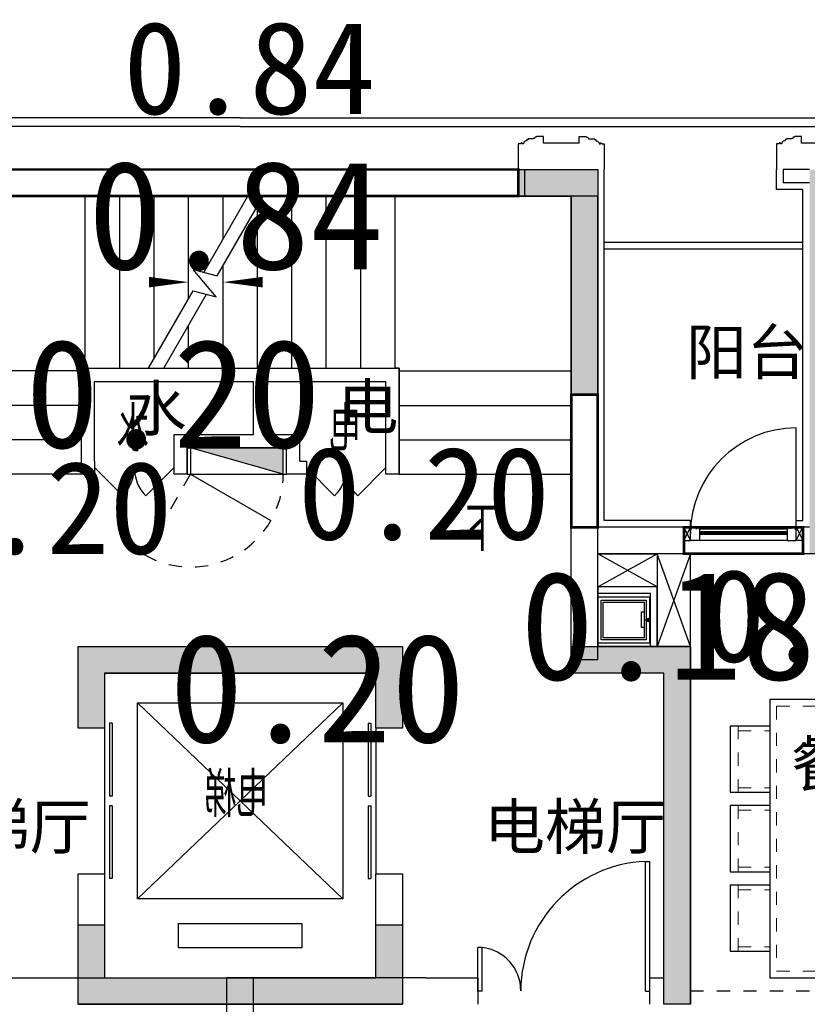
# Model space of a CAD drawing. Header units: millimetres. Extents: x 296296 to 297283, y 219875 to 220035.
# Tile 248 of 256: x 297202.61 to 297208.56, y 220009.99 to 220017.42. Entities that reach past the tile are written whole.
import ezdxf

# ---------------------------------------------------------------- set-up
doc = ezdxf.new("R2010")
doc.units = ezdxf.units.MM
for name, pattern in [('185洋房-边套（报建版）-旧规$0$洋房户型$0$_DASH', [0.6000000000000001, 0.4, -0.2]), ('185洋房-边套（报建版）-旧规$0$洋房户型$0$DASH', [0.35, 0.25, -0.1]), ('CONTINOUS', [0]), ('DASH', [0.35, 0.25, -0.1])]:
    doc.linetypes.add(name, pattern=pattern)
doc.layers.add('$面积结果', color=7, linetype='Continuous')
doc.layers.add('面校面积', color=1, linetype='CONTINOUS', lineweight=0)
doc.layers.add('面积-基底-基底-1', color=11, linetype='Continuous', lineweight=0)
doc.styles.add('_TCH_DIM', font='SIMPLEX', dxfattribs={"bigfont": 'GBCBIG'})
doc.styles.add('dw', font='simhei.ttf')
doc.styles.get("Standard").update_dxf_attribs({"font": 'arial.ttf'})

# ---------------------------------------------------------------- blocks, each defined once
blk = doc.blocks.new('*U14')
at = {"lineweight": -2}
blk.add_hatch(color=253, dxfattribs=at).paths.add_polyline_path([(0, 200), (700, 0), (0, 0)])
at = {"color": 253, "linetype": 'DASH', "lineweight": -2}
blk.add_line((1050, 806.2177826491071), (700, 200), dxfattribs=at)
at = {"color": 253, "lineweight": -2}
for p, q in [((700, 200), (93.7822173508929, 550)), ((0, 200), (0, 0)), ((700, 200), (0, 200)), ((0, 200), (700, 0)), ((700, 0), (700, 200)), ((0, 0), (700, 0))]:
    blk.add_line(p, q, dxfattribs=at)
at = {"color": 253, "linetype": 'DASH', "lineweight": -2}
blk.add_arc((700, 200), 700, 60.00000000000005, 180, dxfattribs=at)
blk = doc.blocks.new('$DORLIB2D$00000127')
at = {"color": 253, "lineweight": -2}
for points in [[(-0.5333333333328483, 0.7948983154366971), (-0.5333333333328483, 0.690405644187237)], [(-0.0333333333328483, 0.7948983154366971), (-0.5333333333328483, 0.7948983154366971)], [(-0.0333333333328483, 0.7948983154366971), (-0.0333333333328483, 0.690405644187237)], [(0.5333333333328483, 0.7948983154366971), (0.0333333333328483, 0.7948983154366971)], [(0.0333333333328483, 0.7948983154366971), (0.0333333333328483, 0.690405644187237)], [(0.5333333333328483, 0.7948983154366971), (0.5333333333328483, 0.690405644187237)], [(-0.0333333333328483, 0.690405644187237), (-0.5333333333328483, 0.690405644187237)], [(0.5333333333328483, 0.690405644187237), (0.0333333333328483, 0.690405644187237)], [(0.5, 0.4999999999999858), (-0.5, 0.4999999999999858)]]:
    blk.add_lwpolyline(points, dxfattribs=at)
blk = doc.blocks.new('$DORLIB2D$00000116')
at = {"color": 253, "lineweight": -2}
for p, q in [((-0.4999999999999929, 7.1e-15), (-0.146446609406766, 0.353553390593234)), ((0.5000000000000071, 7.1e-15), (0.1464466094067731, 0.353553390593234))]:
    blk.add_line(p, q, dxfattribs=at)
for centre, radius, start, end in [((-0.4999999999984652, 4.832e-13), 0.4999999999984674, 0, 45), ((0.4999999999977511, 9.059e-13), 0.4999999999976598, 135, 180)]:
    blk.add_arc(centre, radius, start, end, dxfattribs=at)
blk = doc.blocks.new('洋房核心筒（标准层）')
at = {"color": 253}
for p, q in [((13399.99999975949, 9700.000023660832), (13400.00000002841, 13200.00000022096)), ((13400.00000002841, 13200.00000022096), (13600.00000002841, 13200.00000020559)), ((14930.00000002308, 13200.00000001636), (13599.99999987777, 13200.00000002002)), ((13599.99999987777, 13200.00000002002), (13599.99999987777, 11879.99999977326)), ((13599.99999975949, 9700.000023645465), (13600.00000002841, 13200.00000020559)), ((15926.98729813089, 13199.99999989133), (14930.00000002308, 13200.00000001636)), ((14929.99999986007, 11900.00000001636), (14930.00000002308, 13200.00000001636)), ((15189.99999986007, 11899.99999998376), (15190.00000002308, 13199.99999998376)), ((15449.99999986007, 11899.99999995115), (15450.00000002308, 13199.99999995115)), ((15709.99999986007, 11899.99999991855), (15710.00000002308, 13199.99999991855)), ((16275.05942885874, 12597.12138459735), (15926.98729813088, 13199.99999989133)), ((17270.00000002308, 13199.99999972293), (16042.45735196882, 13199.99999987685)), ((16375.05942886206, 12623.91630382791), (16042.45735196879, 13199.99999987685)), ((16229.99999998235, 12875.16660483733), (16230.00000002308, 13199.99999985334)), ((16489.99999992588, 12424.83339483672), (16490.00000002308, 13199.99999982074)), ((16749.99999986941, 11974.50018483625), (16750.00000002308, 13199.99999978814)), ((17009.99999986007, 11899.99999975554), (17010.00000002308, 13199.99999975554)), ((17269.99999986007, 11899.99999972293), (17270.00000002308, 13199.99999972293)), ((18600.00000003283, 13199.99999955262), (17269.99999994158, 13199.99999972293)), ((18599.9999998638, 11879.99999964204), (18600.00000003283, 13199.99999955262)), ((18599.99999976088, 9700.000023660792), (18600.00000002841, 13199.9999995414)), ((18600.00000002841, 13199.9999995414), (18800.00000002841, 13199.99999952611)), ((18799.99999976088, 9700.000023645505), (18800.00000002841, 13199.99999952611)), ((15969.99999986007, 11899.99999988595), (15970.00000001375, 13125.49981483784)), ((16229.99999986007, 11899.99999985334), (16229.99999995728, 12675.16660483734)), ((16455.45941541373, 12645.45941528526), (16275.05942885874, 12597.12138459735)), ((16282.56718102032, 12439.41447386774), (16455.45941541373, 12645.45941528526)), ((16454.91873227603, 12485.5959328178), (16282.56718102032, 12439.41447386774)), ((16793.01270175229, 11899.99999978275), (16454.91873227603, 12485.5959328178)), ((16677.54264791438, 11899.99999979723), (16354.91873227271, 12458.80101358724)), ((16489.99999986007, 11899.99999982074), (16489.9999999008, 12224.83339483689)), ((14899.99999987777, 11900.00000002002), (14929.99999986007, 11900.00000001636)), ((14899.99999987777, 11879.99999973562), (14899.99999987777, 11900.00000002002)), ((14899.99999983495, 11100.00000003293), (14899.99999988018, 11900.00000003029)), ((15999.99999988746, 11899.99999988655), (14899.99999988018, 11900.00000003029)), ((16677.54264791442, 11899.99999979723), (14929.99999986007, 11900.00000001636)), ((17299.99999987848, 11899.99999971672), (15999.99999988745, 11899.99999988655)), ((17269.99999986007, 11899.99999972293), (16793.01270175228, 11899.99999978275)), ((17269.99999986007, 11899.99999972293), (17299.99999986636, 11899.99999971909)), ((17299.99999986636, 11899.99999971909), (17299.9999998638, 11879.99999971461)), ((17299.99999983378, 11099.99999971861), (17299.99999987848, 11899.99999971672)), ((13599.99999987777, 11879.9999998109), (13599.9999998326, 11099.9999998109)), ((14899.99999987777, 11879.99999973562), (13599.99999987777, 11879.9999998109)), ((14899.99999987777, 11879.99999973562), (14899.9999998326, 11099.99999973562)), ((17299.99999982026, 11099.99999971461), (17299.9999998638, 11879.99999971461)), ((17299.9999998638, 11879.99999971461), (18599.9999998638, 11879.99999964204)), ((18599.99999982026, 11099.99999964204), (18599.9999998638, 11879.99999964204)), ((14999.9999998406, 11200.00000001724), (14999.99999987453, 11800.00000001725)), ((15899.9999998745, 11799.99999989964), (14999.99999987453, 11800.00000001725)), ((15899.99999985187, 11399.99999988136), (15899.9999998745, 11799.99999989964)), ((17199.99999987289, 11799.9999997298), (15999.99999987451, 11799.99999988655)), ((15999.99999985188, 11399.99999986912), (15999.99999987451, 11799.99999988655)), ((17199.99999983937, 11199.99999972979), (17199.99999987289, 11799.9999997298)), ((14899.99999986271, 11619.99999973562), (13599.99999986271, 11619.9999998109)), ((17299.99999984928, 11619.99999971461), (18599.99999984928, 11619.99999964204)), ((15649.99999984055, 11199.99999991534), (15649.99999985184, 11399.99999991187)), ((15899.99999985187, 11399.99999988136), (15649.99999985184, 11399.99999991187)), ((16599.99999985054, 11399.99999979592), (15999.99999985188, 11399.99999986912)), ((16599.99999983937, 11199.99999979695), (16599.99999985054, 11399.99999979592)), ((14899.99999984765, 11359.99999973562), (13599.99999984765, 11359.9999998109)), ((15749.99999983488, 11099.99999989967), (15749.99999984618, 11299.99999989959)), ((15999.99999984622, 11299.99999986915), (15749.99999984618, 11299.99999989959)), ((16499.99999984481, 11299.99999980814), (15999.99999984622, 11299.99999986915)), ((16499.99999983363, 11099.99999980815), (16499.99999984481, 11299.99999980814)), ((17299.99999983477, 11359.99999971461), (18599.99999983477, 11359.99999964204)), ((14999.99999985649, 11100.00000001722), (14999.99999987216, 11200.00000001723)), ((15649.99999984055, 11199.99999991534), (15599.99999987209, 11199.99999992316)), ((15599.99999987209, 11199.99999992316), (15599.99999985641, 11099.99999992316)), ((16599.99999980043, 11099.99999979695), (16599.99999981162, 11199.99999979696)), ((17199.99999983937, 11199.99999972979), (17199.99999980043, 11099.9999997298)), ((14899.9999998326, 11099.99999973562), (13599.9999998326, 11099.9999998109)), ((14899.99999983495, 11100.00000003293), (14999.99999985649, 11100.00000001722)), ((15599.99999985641, 11099.99999992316), (15749.99999983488, 11099.99999989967)), ((16499.99999983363, 11099.99999980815), (16599.99999980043, 11099.99999979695)), ((17199.99999980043, 11099.9999997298), (17299.99999983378, 11099.99999971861)), ((17299.99999982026, 11099.99999971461), (18599.99999982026, 11099.99999964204)), ((14874.99999968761, 9800.000023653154), (14874.99999965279, 9185.000023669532)), ((17324.99999968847, 9800.000023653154), (14874.99999968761, 9800.000023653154)), ((17324.99999965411, 9185.000023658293), (17324.99999968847, 9800.000023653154)), ((13399.99999975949, 9700.000023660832), (13599.99999975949, 9700.000023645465)), ((18599.99999976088, 9700.000023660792), (18799.99999976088, 9700.000023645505)), ((15074.99999965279, 9185.00002365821), (15074.99999967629, 9600.000023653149)), ((17124.9999996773, 9600.000023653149), (15074.99999967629, 9600.000023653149)), ((17124.9999996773, 9600.000023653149), (17124.99999965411, 9185.000023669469)), ((14874.99999965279, 9185.000023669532), (15074.99999965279, 9185.00002365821)), ((17124.99999965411, 9185.000023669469), (17324.99999965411, 9185.000023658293)), ((15074.9999995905, 8085.000023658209), (14874.9999995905, 8085.000023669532)), ((14874.9999995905, 8085.000023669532), (14874.99999953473, 7100.000023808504)), ((15074.99999954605, 7300.000023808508), (15074.9999995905, 8085.000023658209)), ((17324.99999959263, 8085.000023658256), (17124.99999959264, 8085.000023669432)), ((17124.99999959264, 8085.000023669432), (17124.99999954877, 7300.000023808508)), ((17324.9999995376, 7100.000023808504), (17324.99999959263, 8085.000023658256)), ((17124.99999954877, 7300.000023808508), (15074.99999954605, 7300.000023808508)), ((17324.9999995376, 7100.000023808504), (14874.99999953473, 7100.000023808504))]:
    blk.add_line(p, q, dxfattribs=at)
at = {"color": 253, "lineweight": -2}
for p, q in [((16874.99999966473, 9375.000023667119), (15324.99999966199, 9375.000023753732)), ((15324.99999966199, 9375.000023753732), (15324.99999957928, 7895.000023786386)), ((16874.99999958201, 7895.000023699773), (15324.99999966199, 9375.000023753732)), ((16874.99999966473, 9375.000023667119), (15324.99999957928, 7895.000023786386)), ((16874.99999958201, 7895.000023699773), (16874.99999966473, 9375.000023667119)), ((15324.99999957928, 7895.000023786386), (16874.99999958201, 7895.000023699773)), ((16564.99999957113, 7710.000023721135), (15634.9999995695, 7710.000023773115)), ((15634.9999995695, 7710.000023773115), (15634.99999955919, 7525.000023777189)), ((16564.99999956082, 7525.000023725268), (16564.99999957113, 7710.000023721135)), ((15634.99999955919, 7525.000023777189), (16564.99999956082, 7525.000023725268))]:
    blk.add_line(p, q, dxfattribs=at)
at = {"color": 253}
for points in [[(14249.99999982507, 10969.99999977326, 0, 0, 0), (14249.99999987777, 12550.00000002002, 0, 0, 0), (16229.99999994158, 12549.99999985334, 0, 80.00000000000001, 0), (15929.99999994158, 12549.9999998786, 0, 0, 0)], [(17949.999999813, 10969.99999967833, 0, 0, 0), (17949.99999994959, 12549.99999963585, 0, 0, 0), (16489.99999994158, 12549.99999982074, 0, 80.00000000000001, 0), (16789.99999994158, 12549.99999982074, 0, 0, 0)]]:
    blk.add_lwpolyline(points, format="xyseb", dxfattribs=at)
at = {"color": 253, "lineweight": -2}
blk.add_lwpolyline([(17299.99999980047, 11099.99992195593), (17299.99999989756, 11899.99999971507), (14899.99999988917, 11900.00000006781), (14899.99999977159, 11100.0000000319)], dxfattribs=at)
blk.add_lwpolyline([(15749.99999983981, 11299.99999997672), (16499.99999983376, 11299.99999997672), (16499.99999983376, 11099.99999980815), (15749.99999983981, 11099.99999980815)], close=True, dxfattribs=at)
at = {"color": 253, "lineweight": -2, "xscale": -1, "rotation": 180}
blk.add_blockref('*U14', (15774.94990664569, 11299.98568751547), dxfattribs=at)
at = {"color": 253}
for name, p, xscale, yscale, zscale, rotation in [('$DORLIB2D$00000116', (15299.99999986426, 11149.9999999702), 600, 600, 600, 179.9999999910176), ('$DORLIB2D$00000116', (16899.999999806, 11149.99999976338), -600, 600, -600, 179.9999999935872), ('$DORLIB2D$00000127', (14974.99999962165, 8635.000023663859), 1100, -200, 1100, 89.99999999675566), ('$DORLIB2D$00000127', (17224.99999962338, 8635.000023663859), 1100, 200, 1100, 89.99999999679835)]:
    blk.add_blockref(name, p, dxfattribs=dict(at, xscale=xscale, yscale=yscale, zscale=zscale, rotation=rotation))
at = {"color": 253, "style": '_TCH_DIM'}
for s, p in [('电', (15184.66559205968, 11273.07109868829)), ('水', (16787.66644105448, 11273.07109868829)), ('下', (14155.05319131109, 10519.89999977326)), ('上', (17845.74468065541, 10519.89999967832)), ('电梯', (15884.71652595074, 8513.51764473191))]:
    blk.add_text(s, height=337.5886524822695, dxfattribs=at).set_placement(p)
blk = doc.blocks.new('wy53eu64i765i57i78i')
for points in [[(1000974.859155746, 192958.4369128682), (1000974.859155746, 191258.4020618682), (1000774.859155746, 191258.4020618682), (1000774.859155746, 192758.4369128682), (1000374.859155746, 192758.4369128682), (1000374.859155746, 192958.4369128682)], [(999499.8556617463, 189358.4377288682), (999499.8556617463, 188743.4382978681), (999299.8556617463, 188743.4382978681), (999299.8556617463, 189158.4377288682), (997249.8552427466, 189158.4377288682), (997249.8552427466, 188743.4391328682), (997049.8552427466, 188743.4391328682), (997049.8552427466, 189358.4377288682)], [(1001674.854280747, 189358.4377288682), (1001674.854280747, 186658.4377868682), (1001474.854280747, 186658.4377868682), (1001474.854280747, 189158.4377288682), (1000774.859155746, 189158.4377288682), (1000774.859155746, 189358.4377288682)], [(999499.8556617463, 187258.4361428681), (999499.8556617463, 186658.4377868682), (997049.8552427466, 186658.4377868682), (997049.8552427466, 187258.4361428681), (997249.8552427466, 187258.4361428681), (997249.8552427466, 186858.4377828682), (999299.8556617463, 186858.4377828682), (999299.8556617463, 187258.4361428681)]]:
    blk.add_hatch(color=253).paths.add_polyline_path(points, flags=0)
at = {"color": 253}
for points in [[(1000974.859155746, 192958.4369128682), (1000974.859155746, 191258.4020618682), (1000774.859155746, 191258.4020618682), (1000774.859155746, 192758.4369128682), (1000374.859155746, 192758.4369128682), (1000374.859155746, 192958.4369128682), (1000974.859155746, 192958.4369128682)], [(999499.8556617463, 189358.4377288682), (999499.8556617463, 188743.4382978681), (999299.8556617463, 188743.4382978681), (999299.8556617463, 189158.4377288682), (997249.8552427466, 189158.4377288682), (997249.8552427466, 188743.4391328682), (997049.8552427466, 188743.4391328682), (997049.8552427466, 189358.4377288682), (999499.8556617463, 189358.4377288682)], [(1001674.854280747, 189358.4377288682), (1001674.854280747, 186658.4377868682), (1001474.854280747, 186658.4377868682), (1001474.854280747, 189158.4377288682), (1000774.859155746, 189158.4377288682), (1000774.859155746, 189358.4377288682), (1001674.854280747, 189358.4377288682)], [(999499.8556617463, 187258.4361428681), (999499.8556617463, 186658.4377868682), (997049.8552427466, 186658.4377868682), (997049.8552427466, 187258.4361428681), (997249.8552427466, 187258.4361428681), (997249.8552427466, 186858.4377828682), (999299.8556617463, 186858.4377828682), (999299.8556617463, 187258.4361428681), (999499.8556617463, 187258.4361428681)]]:
    blk.add_lwpolyline(points, close=True, dxfattribs=at)
blk = doc.blocks.new('sayea5yuteaytuytrauyt')
h = blk.add_hatch()
h.set_pattern_fill('钢筋混凝土', color=253, scale=100)
h.set_pattern_definition([(45, (0, 0), (-176.7766952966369, 176.7766952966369), []), (49.99999999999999, (0, 0), (717.2601826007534, -62.75213498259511), [75, -825]), (355, (0, 0), (-138.751333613, 752.1921337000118), [60, -660]), (100.4514, (59.77168, -5.22934), (578.5093817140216, 689.4395420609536), [63.74019000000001, -701.142112]), (46.1842, (0, 200), (1067.241048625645, -165.5190143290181), [112.5, -1237.5]), (96.63560000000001, (88.936745, 186.206693), (934.6627055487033, 974.1178709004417), [95.610288, -1051.713]), (351.1842, (0, 200), (934.6619451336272, 974.1186009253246), [90, -990]), (21, (100, 150), (596.9070521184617, -402.6188906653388), [75, -825]), (326.0000000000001, (100, 150), (243.3153319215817, 725.150045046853), [60, -660]), (71.4514, (149.742233, 116.448394), (840.22262858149, 322.5304967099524), [63.74019000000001, -701.142112]), (37.5, (0, 0), (12.15985531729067, 332.8938538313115), [0, -652, 0, -670, 0, -662.5]), (7.5, (0, 0), (263.0695374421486, 394.4117118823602), [0, -382, 0, -637, 0, -252.5]), (327.5, (-223, 0), (533.822436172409, -22.55487173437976), [0, -250, 0, -780, 0, -1035]), (317.5, (-323, 0), (583.1861693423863, 100.1049823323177), [0, -325, 0, -518, 0, -735])])
h.paths.add_polyline_path([(1007424.854593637, 89058.43775986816), (1007424.854593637, 87258.43856486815), (1007174.854593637, 87258.43856486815), (1007174.854593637, 89058.43775986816)])
h.paths.add_polyline_path([(1021574.855280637, 89058.43775986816), (1021574.855280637, 87258.43856486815), (1021324.855280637, 87258.43856486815), (1021324.855280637, 89058.43775986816)])
h.paths.add_polyline_path([(989374.8548266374, 89058.43775186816), (989374.8548266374, 87258.43815686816), (989124.8548266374, 87258.43815686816), (989124.8548266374, 89058.43775186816)])
h.paths.add_polyline_path([(1039624.855051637, 89058.43775186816), (1039624.855051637, 87258.43815686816), (1039374.855051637, 87258.43815686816), (1039374.855051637, 89058.43775186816)])
h.paths.add_polyline_path([(1014474.854936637, 87858.43815686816), (1014474.854936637, 84858.43816086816), (1014274.854936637, 84858.43816086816), (1014274.854936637, 87858.43815686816)])
h.paths.add_polyline_path([(1044574.854944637, 92958.43692786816), (1044574.854944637, 91158.43691286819), (1044374.854944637, 91158.43691286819), (1044374.854944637, 92758.43691286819), (1044074.854822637, 92758.43691286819), (1044074.854822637, 92958.43691286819)])
h.paths.add_polyline_path([(984374.8549336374, 92758.43691286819), (984374.8549336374, 91158.43691286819), (984174.8549336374, 91158.43691286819), (984174.8548116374, 92958.43691286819), (984674.8550556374, 92958.43691286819), (984674.8550556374, 92758.43691286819)])
h.paths.add_polyline_path([(1027974.850721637, 92758.43691286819), (1027974.850721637, 91258.40206186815), (1027774.850721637, 91258.40206186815), (1027774.850721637, 92958.43691286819), (1028324.850721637, 92958.43691286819), (1028324.850721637, 92758.43691286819)])
h.paths.add_polyline_path([(1000974.859155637, 92958.43691286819), (1000974.859155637, 91258.40206186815), (1000774.859155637, 91258.40206186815), (1000774.859155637, 92758.43691286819), (1000424.859155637, 92758.43691286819), (1000424.859155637, 92958.43691286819)])
h.paths.add_polyline_path([(1033174.859613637, 92958.43691286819), (1033174.859613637, 91258.40205786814), (1032974.859613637, 91258.40205786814), (1032974.859613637, 92758.43691286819), (1032624.859613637, 92758.43691286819), (1032624.859613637, 92958.43691286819)])
h.paths.add_polyline_path([(995774.8502636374, 92758.43691286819), (995774.8502636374, 91258.40205786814), (995574.8502636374, 91258.40205786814), (995574.8502636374, 92958.43691286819), (996124.8502636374, 92958.43691286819), (996124.8502636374, 92758.43691286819)])
h.paths.add_polyline_path([(1014874.854936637, 80258.43772586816), (1014874.854936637, 80058.43772586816), (1014274.854936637, 80058.43772586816), (1014274.854936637, 81858.43772586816), (1014474.854936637, 81858.43772586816), (1014474.854936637, 80258.43772586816)])
h.paths.add_polyline_path([(1046674.855165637, 92358.43775186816), (1046674.855165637, 90658.43777086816), (1046474.855165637, 90658.43777086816), (1046474.855165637, 92158.43775186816), (1046024.855051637, 92158.43775186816), (1046024.855051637, 92358.43775186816)])
h.paths.add_polyline_path([(982274.8547116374, 92158.43775186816), (982274.8547116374, 90658.43777086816), (982074.8547116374, 90658.43777086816), (982074.8547116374, 92358.43775186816), (982724.8548266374, 92358.43775186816), (982724.8548266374, 92158.43775186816)])
h.paths.add_polyline_path([(1042874.855566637, 80058.43772586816), (1042874.855604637, 79458.43791586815), (1042074.855596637, 79458.43791586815), (1042074.855596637, 79658.43791586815), (1042674.855566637, 79658.43791586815), (1042674.855528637, 80258.43772586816), (1043624.855539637, 80258.43772586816), (1043624.855539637, 80058.43772586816)])
h.paths.add_polyline_path([(1010674.855341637, 80058.43772586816), (1010674.855379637, 79458.43791586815), (1009874.855367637, 79458.43791586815), (1009874.855367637, 79658.43791586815), (1010474.855341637, 79658.43791586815), (1010474.855303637, 80258.43772586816), (1011424.855310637, 80258.43772586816), (1011424.855310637, 80058.43772586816)])
h.paths.add_polyline_path([(1018874.854505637, 79658.43791586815), (1018874.854505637, 79458.43791586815), (1018074.854498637, 79458.43791586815), (1018074.854536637, 80058.43772586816), (1017324.854563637, 80058.43772586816), (1017324.854563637, 80258.43772586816), (1018274.854536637, 80258.43773286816), (1018274.854536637, 79658.43791586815)])
h.paths.add_polyline_path([(986674.8542806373, 79658.43791586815), (986674.8542806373, 79458.43791586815), (985874.8542736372, 79458.43791586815), (985874.8543116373, 80058.43772586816), (985124.8543376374, 80058.43772586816), (985124.8543376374, 80258.43772586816), (986074.8543116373, 80258.43773286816), (986074.8543116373, 79658.43791586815)])
h.paths.add_polyline_path([(1016574.855280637, 92758.43691286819), (1016574.855280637, 91158.43691286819), (1016374.855280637, 91158.43691286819), (1016374.855280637, 92158.43775186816), (1016074.855051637, 92158.43775186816), (1016074.855051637, 92358.43775186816), (1016374.855280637, 92358.43775186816), (1016374.855280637, 92958.43691286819), (1016874.855280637, 92958.43691286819), (1016874.855280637, 92758.43691286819)])
h.paths.add_polyline_path([(1012374.854593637, 92158.43775186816), (1012374.854593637, 91158.43691286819), (1012174.854593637, 91158.43691286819), (1012174.854593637, 92758.43691286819), (1011874.854593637, 92758.43691286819), (1011874.854593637, 92958.43691286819), (1012374.854593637, 92958.43691286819), (1012374.854593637, 92358.43775186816), (1012674.854826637, 92358.43775186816), (1012674.854826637, 92158.43775186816)])
h.paths.add_polyline_path([(1031699.854631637, 87258.43614286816), (1031699.854631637, 86658.43778686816), (1029249.854215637, 86658.43778686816), (1029249.854215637, 87258.43614286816), (1029449.854215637, 87258.43614286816), (1029449.854215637, 86858.43778286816), (1031499.854631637, 86858.43778286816), (1031499.854631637, 87258.43614286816)])
h.paths.add_polyline_path([(999499.8556616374, 87258.43614286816), (999499.8556616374, 86658.43778686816), (997049.8552426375, 86658.43778686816), (997049.8552426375, 87258.43614286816), (997249.8552426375, 87258.43614286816), (997249.8552426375, 86858.43778286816), (999299.8556616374, 86858.43778286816), (999299.8556616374, 87258.43614286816)])
h.paths.add_polyline_path([(1029449.854215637, 89158.43772886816), (1029449.854215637, 88743.43829786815), (1029249.854215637, 88743.43829786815), (1029249.854215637, 89358.43772886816), (1031699.854631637, 89358.43772886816), (1031699.854631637, 88743.43913286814), (1031499.854631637, 88743.43913286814), (1031499.854631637, 89158.43772886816)])
h.paths.add_polyline_path([(999499.8556616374, 89358.43772886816), (999499.8556616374, 88743.43829786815), (999299.8556616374, 88743.43829786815), (999299.8556616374, 89158.43772886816), (997249.8552426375, 89158.43772886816), (997249.8552426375, 88743.43913286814), (997049.8552426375, 88743.43913286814), (997049.8552426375, 89358.43772886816)])
h.paths.add_polyline_path([(1026174.845110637, 92958.43691286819), (1026174.845110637, 90058.43717586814), (1025974.845110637, 90058.43717586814), (1025974.845110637, 92758.43691286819), (1025574.850809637, 92758.43691286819), (1025574.850809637, 92958.43691286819)])
h.paths.add_polyline_path([(1002774.864763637, 92758.43691286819), (1002774.864763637, 90058.43717586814), (1002574.864763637, 90058.43717586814), (1002574.864763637, 92958.43691286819), (1003174.859068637, 92958.43691286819), (1003174.859068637, 92758.43691286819)])
h.paths.add_polyline_path([(993974.8547306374, 92958.43691686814), (993974.8547306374, 90058.44779286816), (993774.8547306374, 90058.44779286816), (993774.8547306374, 92758.43691286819), (993374.8515306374, 92758.43691286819), (993374.8515306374, 92958.43691286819)])
h.paths.add_polyline_path([(1034974.855142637, 92758.43691286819), (1034974.855142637, 90058.44779286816), (1034774.855142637, 90058.44779286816), (1034774.855142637, 92958.43691686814), (1035374.858343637, 92958.43691286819), (1035374.858343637, 92758.43691286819)])
h.paths.add_polyline_path([(1046674.855165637, 83408.43776386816), (1046674.855165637, 80058.43772586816), (1046074.855165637, 80058.43772586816), (1046074.855165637, 80258.43772586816), (1046474.855165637, 80258.43772586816), (1046474.855165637, 83408.43776386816)])
h.paths.add_polyline_path([(982674.8547116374, 80258.43772586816), (982674.8547116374, 80058.43772586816), (982074.8547116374, 80058.43772586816), (982074.8547116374, 83408.43776386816), (982274.8547116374, 83408.43776386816), (982274.8547116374, 80258.43772586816)])
h.paths.add_polyline_path([(1001674.854280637, 89358.43772886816), (1001674.854280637, 86658.43778686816), (1001474.854280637, 86658.43778686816), (1001474.854280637, 89158.43772886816), (1000774.859155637, 89158.43772886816), (1000774.859155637, 89358.43772886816)])
h.paths.add_polyline_path([(1027274.855596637, 89158.43772886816), (1027274.855596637, 86658.43778686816), (1027074.855596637, 86658.43778686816), (1027074.855596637, 89358.43772886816), (1027974.850721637, 89358.43772886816), (1027974.850721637, 89158.43772886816)])
h.paths.add_polyline_path([(995074.8548266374, 89158.43772886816), (995074.8548266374, 86658.43778686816), (994874.8548266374, 86658.43778686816), (994874.8548266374, 89358.43772886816), (995774.8502636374, 89358.43772886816), (995774.8502636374, 89158.43772886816)])
h.paths.add_polyline_path([(1033874.855051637, 89358.43772886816), (1033874.855051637, 86658.43778686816), (1033674.855051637, 86658.43778686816), (1033674.855051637, 89158.43772886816), (1032974.859613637, 89158.43772886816), (1032974.859613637, 89358.43772886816)])
h.paths.add_polyline_path([(989374.8548266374, 92958.43691286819), (989374.8548266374, 92158.43691286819), (988974.8548266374, 92158.43691286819), (988974.8548266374, 92958.43691286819)])
h.paths.add_polyline_path([(1007574.854593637, 92958.43691286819), (1007574.854593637, 92158.43691286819), (1007174.854593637, 92158.43691286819), (1007174.854593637, 92958.43691286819)])
h.paths.add_polyline_path([(995074.8548266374, 79658.43738986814), (995074.8548266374, 79258.43738986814), (994374.8548266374, 79258.43738986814), (994374.8548266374, 79658.43738986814)])
h.paths.add_polyline_path([(1002174.854280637, 79658.43738986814), (1002174.854280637, 79258.43738986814), (1001474.854280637, 79258.43738986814), (1001474.854280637, 79658.43738986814)])
h.paths.add_polyline_path([(1027274.855596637, 79658.43738986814), (1027274.855596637, 79258.43738986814), (1026574.855596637, 79258.43738986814), (1026574.855596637, 79658.43738986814)])
h.paths.add_polyline_path([(1034374.855051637, 79658.43738986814), (1034374.855051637, 79258.43738986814), (1033674.855051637, 79258.43738986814), (1033674.855051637, 79658.43738986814)])
h.paths.add_polyline_path([(1039774.855051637, 92958.43691286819), (1039774.855051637, 92158.43691286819), (1039374.855051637, 92158.43691286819), (1039374.855051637, 92958.43691286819)])
h.paths.add_polyline_path([(1021574.855280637, 92958.43691286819), (1021574.855280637, 92158.43691286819), (1021174.855280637, 92158.43691286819), (1021174.855280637, 92958.43691286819)])
at = {"color": 253}
for points in [[(1033174.859613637, 92958.43691286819), (1033174.859613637, 91258.40205786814), (1032974.859613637, 91258.40205786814), (1032974.859613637, 92758.43691286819), (1032624.859613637, 92758.43691286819), (1032624.859613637, 92958.43691286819), (1033174.859613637, 92958.43691286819)], [(1029449.854215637, 89158.43772886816), (1029449.854215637, 88743.43829786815), (1029249.854215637, 88743.43829786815), (1029249.854215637, 89358.43772886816), (1031699.854631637, 89358.43772886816), (1031699.854631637, 88743.43913286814), (1031499.854631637, 88743.43913286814), (1031499.854631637, 89158.43772886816), (1029449.854215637, 89158.43772886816)], [(1033874.855051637, 89358.43772886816), (1033874.855051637, 86658.43778686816), (1033674.855051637, 86658.43778686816), (1033674.855051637, 89158.43772886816), (1032974.859613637, 89158.43772886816), (1032974.859613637, 89358.43772886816), (1033874.855051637, 89358.43772886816)], [(1031699.854631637, 87258.43614286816), (1031699.854631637, 86658.43778686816), (1029249.854215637, 86658.43778686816), (1029249.854215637, 87258.43614286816), (1029449.854215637, 87258.43614286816), (1029449.854215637, 86858.43778286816), (1031499.854631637, 86858.43778286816), (1031499.854631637, 87258.43614286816), (1031699.854631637, 87258.43614286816)]]:
    blk.add_lwpolyline(points, close=True, dxfattribs=at)
blk = doc.blocks.new('4uyh5uj6kj67j75rykjtuk7tsik76ykj')
at = {"color": 253}
for s, p in [('阳台', (858841.4517531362, 433412)), ('水', (854609.0294802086, 432986.5)), ('电', (856209.4869270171, 432999)), ('餐厅', (859635.5669531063, 430303.3757845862)), ('电梯厅', (852963.5, 429830)), ('电梯厅', (857315.9975653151, 429830))]:
    blk.add_text(s, height=337.5886524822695, dxfattribs=at).set_placement(p)
blk = doc.blocks.new('185洋房-中间套（报建版）-旧规')
at = {"color": 253, "linetype": 'Continuous'}
for p, q in [((16000.00189563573, 5900.00001082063), (16000.00233138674, 7299.999979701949)), ((17500.00230027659, 7299.999979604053), (16000.00233138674, 7299.999979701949)), ((17893.99665124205, 7299.99997957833), (17500.00230027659, 7299.999979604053))]:
    blk.add_line(p, q, dxfattribs=at)
blk = doc.blocks.new('185洋房-边套（报建版）-旧规$0$jj-yd')
at = {"color": 253}
blk.add_lwpolyline([(174.9992594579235, -0.0025692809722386), (175.0021223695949, 389.9974307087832), (-174.9978776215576, 389.9999999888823), (-175.0007405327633, -8.731149e-10)], close=True, dxfattribs=at)
at = {"color": 253, "ltscale": 0.1}
for points in [[(149.9994429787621, 24.9976142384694), (150.0019388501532, 364.9976142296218), (-149.9980611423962, 364.9998164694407), (-150.0005570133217, 24.99981647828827)], [(149.9994429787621, 24.9976142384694), (150.0019388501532, 364.9976142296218), (-149.9980611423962, 364.9998164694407), (-150.0005570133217, 24.99981647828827)], [(134.9995530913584, 39.99772435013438), (135.0018287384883, 349.9977243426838), (-134.9981712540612, 349.9997063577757), (-135.0004469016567, 39.9997063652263)], [(134.9995530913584, 39.99772435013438), (135.0018287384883, 349.9977243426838), (-134.9981712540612, 349.9997063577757), (-135.0004469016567, 39.9997063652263)]]:
    blk.add_lwpolyline(points, close=True, dxfattribs=at)
blk.add_lwpolyline([(57.46153203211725, 40.25975236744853), (57.46256654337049, 60.25975235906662), (-62.53743343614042, 60.26229884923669), (-62.53846794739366, 40.26229885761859)], dxfattribs=at)
at = {"color": 253, "ltscale": 0.1, "extrusion": (-5.679113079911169e-34, -3.477453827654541e-50, -1)}
blk.add_lwpolyline([(0.0004469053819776, 39.99871535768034, 0, 50.00000000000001, 0), (-0.000111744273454, -10.00128463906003, 0, 0, 0)], format="xyseb", dxfattribs=at)
blk = doc.blocks.new('*U1140')
at = {"color": 253, "linetype": '185洋房-边套（报建版）-旧规$0$洋房户型$0$DASH', "lineweight": 13, "ltscale": 0.2}
for p, q in [((200, 240), (699.8967938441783, 240)), ((234.8967938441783, 239.9999999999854), (234.8967938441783, 0)), ((665, 239.9999999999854), (665, 0)), ((800, 240), (1299.896793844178, 240)), ((834.8967938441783, 239.9999999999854), (834.8967938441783, 0)), ((1265, 239.9999999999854), (1265, 0)), ((1400, 240), (1899.896793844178, 240)), ((1434.896793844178, 239.9999999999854), (1434.896793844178, 0)), ((1865, 239.9999999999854), (1865, 0)), ((234.8967938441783, -1039.999999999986), (234.8967938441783, -800)), ((665, -1039.999999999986), (665, -800)), ((834.8967938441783, -1039.999999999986), (834.8967938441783, -800)), ((1265, -1039.999999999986), (1265, -800)), ((1434.896793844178, -1039.999999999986), (1434.896793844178, -800)), ((1865, -1039.999999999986), (1865, -800)), ((200, -1040), (699.8967938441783, -1040)), ((800, -1040), (1299.896793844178, -1040)), ((1400, -1040), (1899.896793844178, -1040))]:
    blk.add_line(p, q, dxfattribs=at)
at = {"color": 253, "ltscale": 300}
for points in [[(700, 0), (700, 300), (200, 300), (200, 0)], [(1300, 0), (1300, 300), (800, 300), (800, 0)], [(1900, 0), (1900, 300), (1400, 300), (1400, 0)], [(700, -800), (700, -1100), (200, -1100), (200, -800)], [(1300, -800), (1300, -1100), (800, -1100), (800, -800)], [(1900, -800), (1900, -1100), (1400, -1100), (1400, -800)]]:
    blk.add_lwpolyline(points, dxfattribs=at)
blk.add_lwpolyline([(0, 0), (2100, 0), (2100, -800), (0, -800)], close=True, dxfattribs=at)
at = {"color": 253, "linetype": '185洋房-边套（报建版）-旧规$0$洋房户型$0$DASH', "lineweight": 13, "ltscale": 0.3}
blk.add_lwpolyline([(50, -50), (2050, -50), (2050, -750), (50, -750)], close=True, dxfattribs=at)
blk = doc.blocks.new('185洋房-边套（报建版）-旧规$0$洋房户型$0$$DorLib2D$00000225')
at = {"color": 253}
for p, q in [((0.4750000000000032, -0.0014478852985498), (0.4750000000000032, 0.7521225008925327)), ((0.4750000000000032, 0.7521225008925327), (0.5000000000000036, 0.7521225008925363)), ((0.5000000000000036, -0.0014478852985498), (0.5000000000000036, 0.7521225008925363)), ((-0.4999999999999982, -3.6e-15), (-0.5, 0.252035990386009)), ((-0.4750000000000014, 0.252035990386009), (-0.5, 0.252035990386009)), ((-0.4749999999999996, -3.6e-15), (-0.4750000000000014, 0.252035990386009)), ((-0.4749999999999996, -3.6e-15), (-0.4999999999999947, -3.6e-15)), ((0.4750000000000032, -0.0014478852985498), (0.4999999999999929, -0.0014478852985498))]:
    blk.add_line(p, q, dxfattribs=at)
for centre, radius, start, end in [((0.5046168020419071, -0.0019208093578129), 0.7546247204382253, 92.24926861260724, 179.7237749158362), ((-0.5007908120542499, 0.0025725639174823), 0.2507930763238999, 359.7898704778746, 84.09743784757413)]:
    blk.add_arc(centre, radius, start, end, dxfattribs=at)
blk = doc.blocks.new('185洋房-边套（报建版）-旧规')
at = {"color": 253, "linetype": 'Continuous'}
for p, q in [((11799.99060733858, 10699.99997944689), (11849.98983051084, 10699.9999794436)), ((11849.98983051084, 10699.9999794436), (11849.9898304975, 10499.9999794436)), ((12749.98983053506, 10699.99997938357), (13599.99034841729, 10699.99997932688)), ((12749.98983053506, 10699.99997938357), (12749.98983052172, 10499.99997938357)), ((13599.9846516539, 9599.9999795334), (13599.99034841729, 10699.99997932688)), ((11599.98905366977, 10499.99997946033), (11849.9898304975, 10499.9999794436)), ((12749.98983052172, 10499.99997938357), (13399.98931263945, 10499.99997934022)), ((13399.98568742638, 9799.999979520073), (13399.98931263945, 10499.99997934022)), ((12700, 7099.999979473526), (12700, 9799.99997947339)), ((12700, 9799.99997947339), (13399.98568742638, 9799.999979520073)), ((12900, 7299.999979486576), (12900, 9599.999979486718)), ((12900, 9599.999979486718), (13599.9846516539, 9599.9999795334)), ((13006.00328089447, 7299.999979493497), (12900, 7299.999979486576)), ((13006.00328090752, 7099.999979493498), (13006.00328089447, 7299.999979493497)), ((14699.9976642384, 7299.999979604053), (14306.00328089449, 7299.999979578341)), ((14306.00328089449, 7299.999979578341), (14306.00328090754, 7099.999979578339)), ((14699.9976642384, 7299.999979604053), (16199.9976007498, 7299.999979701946)), ((16199.99803650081, 5900.000010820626), (16199.9976007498, 7299.999979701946))]:
    blk.add_line(p, q, dxfattribs=at)
at = {"color": 253}
for points in [[(11899.99944540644, 10700.00000216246), (11899.99944540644, 10750.00000216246), (11849.99944540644, 10750.00000216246), (11849.9994455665, 13250.00000216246), (12050.00004482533, 13250.00000216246), (12050.00003574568, 13400.00001053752)], [(12699.99944540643, 10700.00000216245), (12699.99944540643, 10750.00000216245), (13349.99944540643, 10750.00000216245), (13350.00003574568, 13399.9999751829)], [(11849.99944554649, 12850.0000021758), (13349.9999020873, 12850.00000207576)], [(11849.99944554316, 12800.0000021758), (13349.99990208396, 12800.00000207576)], [(11849.9898304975, 10499.9999794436), (12749.98983052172, 10499.99997938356)], [(12699.98465169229, 9799.999979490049), (12949.98465169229, 10499.99997945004)], [(12699.98465169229, 10499.99997943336), (12949.98465165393, 9799.999979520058)], [(12949.98465169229, 10249.99997952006), (13399.98465165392, 10499.99997948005)], [(13399.98465165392, 10249.99997952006), (12949.98465165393, 10499.99997934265)]]:
    blk.add_lwpolyline(points, dxfattribs=at)
for points in [[(12949.98465169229, 9799.999979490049), (12699.98465169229, 9799.999979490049), (12699.98465169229, 10499.99997949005), (12949.98465169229, 10499.99997949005)], [(13399.98465165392, 10499.99997948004), (12949.98465165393, 10499.99997948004), (12949.98465165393, 10249.99997952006), (13399.98465165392, 10249.99997952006)], [(13399.98465165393, 9799.999979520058), (12949.98465165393, 9799.999979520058), (12949.98465165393, 10249.99997952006), (13399.98465165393, 10249.99997952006)], [(13399.98465165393, 9799.999979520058), (12999.98465165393, 9799.999979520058), (12999.98465165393, 10199.99997952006), (13399.98465165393, 10199.99997952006)]]:
    blk.add_lwpolyline(points, close=True, dxfattribs=at)
at = {"color": 253, "linetype": '185洋房-边套（报建版）-旧规$0$洋房户型$0$_DASH', "ltscale": 0.5}
blk.add_lwpolyline([(10000, 7199.999979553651), (12700, 7199.999979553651)], dxfattribs=at)
at = {"color": 253, "extrusion": (0, 0, -1), "xscale": -1, "zscale": -1}
for name, p, rotation in [('185洋房-边套（报建版）-旧规$0$jj-yd', (-13009.9772174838, 10000.00477309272), 90), ('*U1140', (-11299.99904354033, 7299.99074609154), 270)]:
    blk.add_blockref(name, p, dxfattribs=dict(at, rotation=rotation))
at = {"color": 253, "xscale": -1300, "yscale": 1300, "zscale": 200, "rotation": 3.7389702e-09}
blk.add_blockref('185洋房-边套（报建版）-旧规$0$洋房户型$0$$DorLib2D$00000225', (13656.003280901, 7199.999979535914), dxfattribs=at)
blk = doc.blocks.new('*U1423')
at = {"color": 253}
blk.add_lwpolyline([(0, 10), (0, -40), (50.00000000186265, -40), (50.00000000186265, -37), (57.00000000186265, -37), (57.00000000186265, -34.0000000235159), (60.00000000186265, -34.0000000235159, 0.4142135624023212), (67.00000000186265, -27.0000000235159), (67.00000000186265, -24.0000000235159), (74.00000000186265, -24.0000000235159), (74.00000000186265, -21.0000000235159), (115.0000009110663, -21.00000039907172), (115.0000008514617, -16.00000011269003), (125.000000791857, -15.99999999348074), (125.0000006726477, -6.000000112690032), (130.0000015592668, -6.000000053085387, 0.4039906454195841), (150.0000010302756, 14.99999982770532), (160.0000006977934, 14.99999974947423), (160.0000006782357, 12.49999989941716, 0.9999999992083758), (170.0000008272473, 12.49999985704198), (170.0000008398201, 14.99999980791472), (190.0000014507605, 14.99999980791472), (190.0000014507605, 209.9999998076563)], format="xyb", dxfattribs=at)
blk = doc.blocks.new('*U1425')
at = {"color": 253}
for points in [[(8070.00000050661, 814.9999839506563), (8070.00000050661, 899.9999839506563), (8000.00000050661, 899.9999839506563), (8000.00000050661, 819.9999839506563), (8005.00000050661, 819.9999839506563), (8005.00000050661, 799.9999839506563), (8040.00000050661, 799.9999839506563), (8040.00000050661, 809.9999839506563), (8050.00000050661, 809.9999839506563), (8050.00000050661, 799.9999839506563), (8060.00000050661, 799.9999839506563)], [(8730.00000050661, 814.9999839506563), (8730.00000050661, 899.9999839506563), (8800.00000050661, 899.9999839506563), (8800.00000050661, 819.9999839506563), (8795.00000050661, 819.9999839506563), (8795.00000050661, 799.9999839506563), (8760.00000050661, 799.9999839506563), (8760.00000050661, 809.9999839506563), (8750.00000050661, 809.9999839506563), (8750.00000050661, 799.9999839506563), (8740.00000050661, 799.9999839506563)]]:
    blk.add_lwpolyline(points, close=True, dxfattribs=at)
for points in [[(8070.00000050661, 899.9999839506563), (8730.00000050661, 899.9999839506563)], [(8070.00000050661, 854.9999839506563), (8730.00000050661, 854.9999839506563)], [(8070.00000050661, 844.9999839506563), (8730.00000050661, 844.9999839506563)], [(8070.00000050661, 834.9999839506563), (8730.00000050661, 834.9999839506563)], [(8060.00000050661, 799.9999839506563), (8740.00000050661, 799.9999839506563)], [(8070.00000050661, 814.9999839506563), (8730.00000050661, 814.9999839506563)]]:
    blk.add_lwpolyline(points, dxfattribs=at)
blk = doc.blocks.new('185洋房外包（7F）-边-报建版$0$seyesryhertyheryetrye')
at = {"color": 253}
blk.add_lwpolyline([(22072.70269624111, 23949.57976469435), (22022.70269624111, 23949.57976469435), (22022.70269624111, 23849.57976469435), (22072.70269624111, 23849.57976469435)], close=True, dxfattribs=at)
for points in [[(22022.70269624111, 23849.57976469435), (22072.70269624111, 23947.07977495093)], [(22022.70269624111, 23947.07977495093), (22072.70269732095, 23849.57976468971)]]:
    blk.add_lwpolyline(points, dxfattribs=at)
blk = doc.blocks.new('185洋房外包（7F）-边-报建版')
at = {"color": 253, "linetype": 'Continuous'}
for p, q in [((28422.70269633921, 23849.57976468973), (28622.70269633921, 23849.57976468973)), ((28622.70269633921, 23849.57976468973), (28622.70269633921, 23749.57976468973)), ((28422.70269633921, 23749.57976468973), (28622.70269633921, 23749.57976468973))]:
    blk.add_line(p, q, dxfattribs=at)
at = {"color": 253}
for points in [[(32722.70266338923, 24239.57976449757), (18307.70266484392, 24239.57976449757), (18307.70266484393, 23664.57976411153), (16107.70266338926, 23664.57976411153), (16107.70266338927, 21704.57976613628), (15832.70266338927, 21704.57976613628), (15832.70266338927, 13694.57976324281), (16107.70266338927, 13694.57976324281), (16107.70266338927, 10534.57976526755), (20007.70266338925, 10534.57976526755), (20007.70266338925, 9659.57976532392), (29387.70266194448, 9659.57976487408), (29387.70266194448, 10049.5797648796)], [(32722.70266338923, 24174.57976449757), (18372.70266484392, 24174.57976449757), (18372.70266484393, 23599.57976411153), (16172.70266338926, 23599.57976411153), (16172.70266338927, 21639.57976613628), (15897.70266338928, 21639.57976613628), (15897.70266338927, 13759.57976324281), (16172.70266338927, 13759.57976324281), (16172.70266338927, 10599.57976526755), (20072.70266338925, 10599.57976526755), (20072.70266338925, 9724.5797653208), (29322.70266194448, 9724.579764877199), (29322.70266194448, 10049.5797648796)], [(27162.70269778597, 24049.57977569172), (27372.70269778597, 24049.57977569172), (27372.70269778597, 24124.57977569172), (28272.70269778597, 24124.57977569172), (28272.70269778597, 24049.57977569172), (28482.70269587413, 24049.57977569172)], [(30162.70269587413, 24049.57977569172), (30432.70269587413, 24049.57977569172)]]:
    blk.add_lwpolyline(points, dxfattribs=at)
blk.add_lwpolyline([(28522.70210987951, 21099.57976657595), (28522.70210987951, 21899.57976657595, -0.414213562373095), (29322.70210987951, 21099.57976657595)], format="xyb", dxfattribs=at)
at = {"color": 253, "xscale": -1, "rotation": 180}
for name, p in [('*U1423', (28482.70269768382, 24059.57976450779)), ('*U1423', (30432.70269116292, 24059.57976450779)), ('*U1425', (20522.7021093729, 21949.57975052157)), ('185洋房外包（7F）-边-报建版$0$seyesryhertyheryetrye', (7299.999413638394, 44999.1595312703))]:
    blk.add_blockref(name, p, dxfattribs=at)
at = {"color": 253, "rotation": 180}
for name, p in [('*U1423', (30162.70270058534, 24059.57976450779)), ('185洋房外包（7F）-边-报建版$0$seyesryhertyheryetrye', (50545.40480612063, 44999.1595312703))]:
    blk.add_blockref(name, p, dxfattribs=at)
blk = doc.blocks.new('185洋房外包（7F）-中间-报建版')
at = {"color": 253}
for points in [[(11907.36403493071, 24239.57976449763), (28007.36406739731, 24239.57976449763)], [(11907.36403493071, 24174.57976449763), (28007.36406739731, 24174.57976449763)]]:
    blk.add_lwpolyline(points, dxfattribs=at)

msp = doc.modelspace()

# ---------------------------------------------------------------- block references
at = {"yscale": 0.001, "zscale": 0.001}
for name, p, xscale in [('4uyh5uj6kj67j75rykjtuk7tsik76ykj', (296348.7971710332, 219581.3273360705), 0.001), ('wy53eu64i765i57i78i', (296205.9971710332, 219823.3273360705), 0.001), ('sayea5yuteaytuytrauyt', (296173.7971710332, 219923.3273360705), 0.001), ('洋房核心筒（标准层）', (297220.3720261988, 220002.8857737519), -0.001)]:
    msp.add_blockref(name, p, dxfattribs=dict(at, xscale=xscale))

# ---------------------------------------------------------------- texts
at = {"layer": '面校面积', "color": 5, "style": 'dw'}
msp.add_text('0.84', height=0.7, dxfattribs=at).set_placement((297203.3891835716, 220016.7039749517))

# ---------------------------------------------------------------- next in the draw order: block references
at = {"xscale": -0.001, "yscale": 0.001, "zscale": 0.001}
msp.add_blockref('185洋房-中间套（报建版）-旧规', (297220.3720261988, 220002.8857737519), dxfattribs=at)

# ---------------------------------------------------------------- next in the draw order: block references
msp.add_blockref('185洋房-边套（报建版）-旧规', (297220.3720261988, 220002.8857737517), dxfattribs=at)

# ---------------------------------------------------------------- next in the draw order: texts
at = {"layer": '面校面积', "color": 5, "style": 'dw'}
msp.add_text('0.20', height=0.7, dxfattribs=at).set_placement((297201.8556661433, 220013.385347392))

# ---------------------------------------------------------------- next in the draw order: linework, layer by layer
at = {"layer": '面积-基底-基底-1', "color": 5, "const_width": 0.02}
for points in [[(297206.3720301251, 220016.2857817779), (297202.172026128, 220016.2857735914), (297202.172026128, 220016.0857725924), (297206.3720301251, 220016.0857807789)], [(297206.7720247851, 220014.5857731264), (297206.9720247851, 220014.5857731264), (297206.9720247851, 220013.5857735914), (297206.7720247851, 220013.5857735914)], [(297207.6230196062, 220013.5857735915), (297208.5230195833, 220013.5857735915), (297208.5230195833, 220013.3857834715), (297207.6230196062, 220013.3857834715)]]:
    msp.add_lwpolyline(points, close=True, dxfattribs=at)

# ---------------------------------------------------------------- next in the draw order: block references
at = {"xscale": -0.001, "yscale": 0.001, "zscale": 0.001}
for name, p in [('185洋房外包（7F）-中间-报建版', (297216.1793902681, 219992.4361939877)), ('185洋房外包（7F）-边-报建版', (297236.9947288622, 219992.4361939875))]:
    msp.add_blockref(name, p, dxfattribs=at)

# ---------------------------------------------------------------- next in the draw order: texts
at = {"layer": '$面积结果', "color": 5, "style": 'dw'}
for s, p in [('0.84', (297203.12268908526, 220015.5321479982)), ('0.20', (297202.64881124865, 220014.18537623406)), ('0.18', (297206.38691424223, 220012.43480305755)), ('0.20', (297203.7378465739, 220011.96280083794))]:
    msp.add_text(s, height=0.8206631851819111, dxfattribs=at).set_placement(p)
at = {"layer": '面校面积', "color": 5, "style": 'dw'}
for s, p in [('0.20', (297204.7070501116, 220013.4931728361)), ('0.18', (297207.7621043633, 220012.5706662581))]:
    msp.add_text(s, height=0.7, dxfattribs=at).set_placement(p)

doc.saveas('drawing.dxf')
